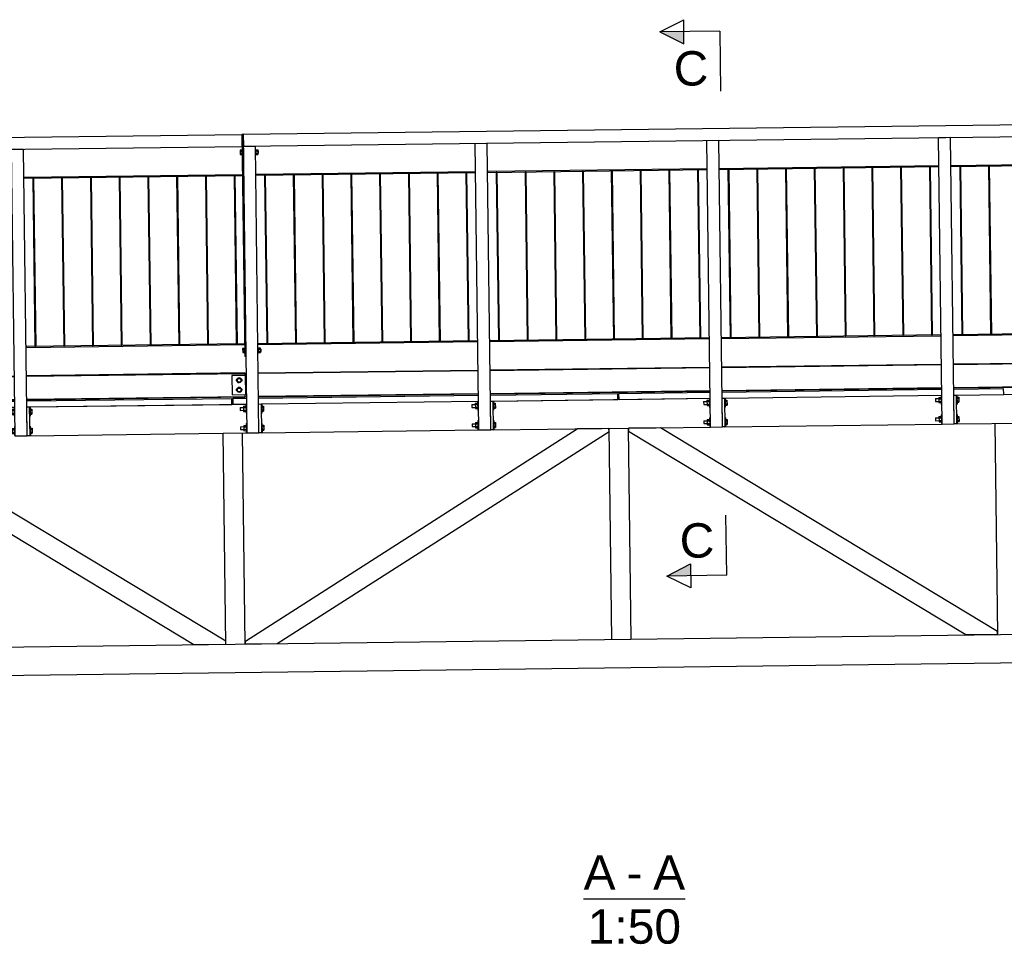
# Model space of a CAD drawing. Header units: millimetres. Extents: x 1838 to 190192, y -28 to 11710.
# Tile 70 of 80: x 135144 to 139251, y 952 to 4807. Entities that reach past the tile are written whole.
import ezdxf

# ---------------------------------------------------------------- set-up
doc = ezdxf.new("R2010")
doc.units = ezdxf.units.MM
doc.styles.add('Arial', font='ARIAL.TTF', dxfattribs={"height": 0.2})

# ---------------------------------------------------------------- blocks, each defined once
blk = doc.blocks.new('Unknown-13 - 72541')
at = {"color": 5}
blk.add_line((137495.9, 1142.3), (137919.4, 1142.3), dxfattribs=at)
at = {"color": 5, "style": 'Arial'}
for s, height, p in [('A', 143.3, (137495.9, 1179.8)), ('A', 143.3, (137786, 1179.8)), ('-', 143.3, (137674.4, 1179.8)), ('1:50', 143.26, (137513, 954.8))]:
    blk.add_text(s, height=height, dxfattribs=at).set_placement(p)
blk = doc.blocks.new('Part-74559 - 72541')
at = {"color": 7}
for p, q in [((138009.8, 4303.7), (138059.8, 4304.3)), ((138025, 3108.8), (138009.8, 4303.7)), ((138075, 3109.4), (138059.8, 4304.3)), ((138025, 3108.8), (138075, 3109.4))]:
    blk.add_line(p, q, dxfattribs=at)
blk = doc.blocks.new('Part-72805 - 72541')
at = {"color": 7}
for p, q in [((135441.4, 4149.5), (135438.4, 4149.5)), ((135438.4, 4149.5), (135447.3, 3447.5)), ((135441.4, 4149.5), (135450.3, 3447.6)), ((135450.3, 3447.6), (135447.3, 3447.5))]:
    blk.add_line(p, q, dxfattribs=at)
blk = doc.blocks.new('Bolt-74819 - 72541')
at = {"color": 7}
for p, q in [((137996.7, 3214.9), (138010.7, 3215.1)), ((137996.7, 3214.9), (137996.7, 3214.1)), ((137996.7, 3214.1), (137996.8, 3202.9)), ((138010.6, 3220.1), (138020.6, 3220.2)), ((138010.6, 3220.1), (138010.9, 3198.1)), ((138010.7, 3214.6), (138020.7, 3214.7)), ((138010.8, 3203.6), (138020.8, 3203.7)), ((138020.5, 3227.7), (138023.5, 3227.8)), ((138020.5, 3227.7), (138021, 3190.7)), ((138083.5, 3228.5), (138086.5, 3228.6)), ((138086.5, 3228.6), (138087, 3191.6)), ((138086.6, 3220.4), (138094.1, 3220.5)), ((138086.7, 3215.2), (138094.2, 3215.3)), ((138086.8, 3204.9), (138094.3, 3204.9)), ((138094.1, 3220.5), (138094.4, 3199.8)), ((137996.8, 3202.9), (138010.8, 3203.1)), ((138010.9, 3198.1), (138020.9, 3198.2)), ((138021, 3190.7), (138024, 3190.8)), ((138084, 3191.5), (138087, 3191.6)), ((138086.9, 3199.7), (138094.4, 3199.8)), ((137997.7, 3134.9), (138011.7, 3135.1)), ((137997.7, 3134.9), (137997.7, 3134.1)), ((137997.7, 3134.1), (137997.8, 3122.9)), ((137997.8, 3122.9), (138011.8, 3123.1)), ((138011.6, 3140.1), (138021.6, 3140.2)), ((138011.6, 3140.1), (138011.9, 3118.1)), ((138011.7, 3134.6), (138021.7, 3134.7)), ((138011.8, 3123.6), (138021.8, 3123.7)), ((138021.5, 3147.7), (138024.5, 3147.8)), ((138021.5, 3147.7), (138022, 3110.7)), ((138084.5, 3148.5), (138087.5, 3148.6)), ((138087.5, 3148.6), (138088, 3111.6)), ((138087.6, 3140.5), (138095.1, 3140.5)), ((138087.7, 3135.3), (138095.2, 3135.3)), ((138087.8, 3124.9), (138095.3, 3125)), ((138095.1, 3140.5), (138095.4, 3119.8)), ((138011.9, 3118.1), (138021.9, 3118.3)), ((138022, 3110.7), (138025, 3110.8)), ((138085, 3111.5), (138088, 3111.6)), ((138087.9, 3119.7), (138095.4, 3119.8))]:
    blk.add_line(p, q, dxfattribs=at)
blk = doc.blocks.new('Part-74818 - 72541')
at = {"color": 7}
for p, q in [((138073.5, 3229.4), (138083.5, 3229.5)), ((138075, 3109.4), (138073.5, 3229.4)), ((138083.5, 3229.5), (138085, 3109.5)), ((138085, 3109.5), (138075, 3109.4))]:
    blk.add_line(p, q, dxfattribs=at)
blk = doc.blocks.new('Bolt-72938 - 72541')
at = {"color": 7}
for p, q in [((136069.6, 4262.7), (136063.2, 4262.6)), ((136063.2, 4262.6), (136063.4, 4245.3)), ((136063.3, 4258.2), (136069.7, 4258.3)), ((136063.4, 4249.6), (136069.8, 4249.7)), ((136063.4, 4245.3), (136069.8, 4245.3)), ((136069.6, 4264), (136069.9, 4244)), ((136069.6, 4264), (136071.6, 4264)), ((136069.9, 4244), (136071.9, 4244)), ((136076.7, 4259.1), (136076.9, 4259.1)), ((136076.8, 4249.1), (136077, 4249.1)), ((136126.8, 4264.7), (136128.8, 4264.7)), ((136127, 4244.7), (136129, 4244.7)), ((136128.8, 4264.7), (136129, 4244.7)), ((136128.8, 4264.6), (136136.8, 4264.7)), ((136128.9, 4259.7), (136136.9, 4259.8)), ((136129, 4249.8), (136137, 4249.9)), ((136129, 4244.9), (136137, 4245)), ((136136.8, 4264.7), (136137, 4245)), ((136136.9, 4259.8), (136139.7, 4259.9)), ((136137, 4249.9), (136139.8, 4249.9)), ((136139.7, 4259.2), (136139.7, 4259.9)), ((136139.8, 4250.6), (136139.7, 4259.2)), ((136139.8, 4249.9), (136139.8, 4250.6))]:
    blk.add_line(p, q, dxfattribs=at)
blk = doc.blocks.new('Part-72573 - 72541')
at = {"color": 7}
for p, q in [((134423.6, 3208), (135123.3, 3216.9)), ((134424, 3183), (134423.6, 3208)), ((135173.3, 3217.5), (136028.5, 3228.4)), ((136028.8, 3203.4), (136028.5, 3228.4)), ((134424, 3183), (135123.7, 3191.9)), ((135183.6, 3192.6), (136028.8, 3203.4))]:
    blk.add_line(p, q, dxfattribs=at)
blk = doc.blocks.new('Part-72813 - 72541')
at = {"color": 7}
for p, q in [((136408, 4161.8), (136405, 4161.8)), ((136405, 4161.8), (136413.9, 3459.8)), ((136408, 4161.8), (136416.9, 3459.8)), ((136416.9, 3459.8), (136413.9, 3459.8))]:
    blk.add_line(p, q, dxfattribs=at)
blk = doc.blocks.new('Part-74584 - 72541')
at = {"color": 7}
for p, q in [((138941.2, 4194), (138938.2, 4194)), ((138938.2, 4194), (138947.1, 3492)), ((138941.2, 4194), (138950.1, 3492.1)), ((138950.1, 3492.1), (138947.1, 3492))]:
    blk.add_line(p, q, dxfattribs=at)
blk = doc.blocks.new('Part-72821 - 72541')
at = {"color": 7}
for p, q in [((137374.6, 4174.1), (137371.6, 4174)), ((137371.6, 4174), (137380.5, 3472.1)), ((137374.6, 4174.1), (137383.5, 3472.1)), ((137383.5, 3472.1), (137380.5, 3472.1))]:
    blk.add_line(p, q, dxfattribs=at)
blk = doc.blocks.new('Part-72584 - 72541')
at = {"color": 7}
for p, q in [((132842, 2162.8), (142453.5, 2285)), ((143969, 2184.3), (132808.3, 2042.4))]:
    blk.add_line(p, q, dxfattribs=at)
blk = doc.blocks.new('Part-72589 - 72541')
at = {"color": 7}
for p, q in [((136004, 2203), (135992.9, 3082.9)), ((136084, 2204), (136072.9, 3083.9))]:
    blk.add_line(p, q, dxfattribs=at)
blk = doc.blocks.new('Part-72803 - 72541')
at = {"color": 7}
for p, q in [((135201.4, 4146.4), (135198.4, 4146.4)), ((135198.4, 4146.4), (135207.3, 3444.5)), ((135201.4, 4146.4), (135210.3, 3444.5)), ((135210.3, 3444.5), (135207.3, 3444.5))]:
    blk.add_line(p, q, dxfattribs=at)
blk = doc.blocks.new('Part-72676 - 72541')
at = {"color": 7}
for p, q in [((134597, 3064.2), (134464, 3062.5)), ((134464, 3062.5), (134464.1, 3050.9)), ((134464.1, 3050.9), (135870, 2202.3)), ((136002.9, 2215.5), (134597, 3064.2)), ((135870, 2202.3), (136003, 2204)), ((136003, 2204), (136002.9, 2215.5))]:
    blk.add_line(p, q, dxfattribs=at)
blk = doc.blocks.new('Bolt-74816 - 72541')
at = {"color": 7}
for p, q in [((138963.3, 3227.2), (138977.3, 3227.4)), ((138963.3, 3227.2), (138963.3, 3226.4)), ((138963.3, 3226.4), (138963.4, 3215.2)), ((138963.4, 3215.2), (138977.4, 3215.4)), ((138977.2, 3232.3), (138987.2, 3232.5)), ((138977.2, 3232.3), (138977.5, 3210.4)), ((138977.3, 3226.9), (138987.3, 3227)), ((138977.4, 3215.9), (138987.4, 3216)), ((138977.5, 3210.4), (138987.5, 3210.5)), ((138987.1, 3240), (138987.6, 3203)), ((138987.1, 3240), (138990.1, 3240)), ((139050.1, 3240.8), (139053.1, 3240.8)), ((139050.6, 3203.8), (139053.6, 3203.8)), ((139053.1, 3240.8), (139053.6, 3203.8)), ((139053.2, 3232.7), (139060.7, 3232.8)), ((139053.3, 3227.5), (139060.8, 3227.6)), ((139053.4, 3217.1), (139060.9, 3217.2)), ((139053.5, 3212), (139061, 3212)), ((139060.7, 3232.8), (139061, 3212)), ((138987.6, 3203), (138990.6, 3203)), ((138964.3, 3147.2), (138978.3, 3147.4)), ((138964.3, 3147.2), (138964.3, 3146.4)), ((138964.3, 3146.4), (138964.5, 3135.2)), ((138964.5, 3135.2), (138978.5, 3135.4)), ((138978.2, 3152.4), (138988.2, 3152.5)), ((138978.2, 3152.4), (138978.5, 3130.4)), ((138978.3, 3146.9), (138988.3, 3147)), ((138978.5, 3135.9), (138988.5, 3136)), ((138978.5, 3130.4), (138988.5, 3130.5)), ((138988.1, 3160), (138988.6, 3123)), ((138988.1, 3160), (138991.1, 3160)), ((138988.6, 3123), (138991.6, 3123.1)), ((139051.1, 3160.8), (139054.1, 3160.8)), ((139051.6, 3123.8), (139054.6, 3123.9)), ((139054.1, 3160.8), (139054.6, 3123.9)), ((139054.2, 3152.7), (139061.7, 3152.8)), ((139054.3, 3147.5), (139061.8, 3147.6)), ((139054.4, 3137.2), (139061.9, 3137.2)), ((139054.5, 3132), (139062, 3132.1)), ((139061.7, 3152.8), (139062, 3132.1))]:
    blk.add_line(p, q, dxfattribs=at)
blk = doc.blocks.new('Part-72815 - 72541')
at = {"color": 7}
for p, q in [((136647.9, 4164.8), (136644.9, 4164.8)), ((136644.9, 4164.8), (136653.9, 3462.9)), ((136647.9, 4164.8), (136656.9, 3462.9)), ((136656.9, 3462.9), (136653.9, 3462.9))]:
    blk.add_line(p, q, dxfattribs=at)
blk = doc.blocks.new('Part-74118 - 72541')
at = {"color": 7}
for p, q in [((139223.8, 2243.9), (139212.6, 3123.9)), ((139303.8, 2244.9), (139292.6, 3124.9))]:
    blk.add_line(p, q, dxfattribs=at)
blk = doc.blocks.new('Part-72672 - 72541')
at = {"color": 7}
for p, q in [((136084.9, 2216.6), (137468.7, 3100.7)), ((136218, 2206.7), (137601.9, 3090.8)), ((137601.7, 3102.4), (137468.7, 3100.7)), ((137601.9, 3090.8), (137601.7, 3102.4)), ((136085, 2205), (136084.9, 2216.6)), ((136085, 2205), (136218, 2206.7))]:
    blk.add_line(p, q, dxfattribs=at)
blk = doc.blocks.new('Part-72711 - 72541')
at = {"color": 7}
for p, q in [((137106.6, 3242.1), (137638.4, 3248.9)), ((137638.7, 3223.9), (137638.4, 3248.9)), ((136033.5, 3228.5), (136090, 3229.2)), ((136033.8, 3203.5), (136033.5, 3228.5)), ((136033.8, 3203.5), (136090.3, 3204.2)), ((136139.9, 3229.8), (137056.6, 3241.5)), ((136150.3, 3204.9), (137056.9, 3216.5)), ((137116.9, 3217.2), (137638.7, 3223.9))]:
    blk.add_line(p, q, dxfattribs=at)
blk = doc.blocks.new('Part-72761 - 72541')
at = {"color": 7}
for p, q in [((135110, 4266.8), (135160, 4267.4)), ((135125.2, 3071.9), (135110, 4266.8)), ((135175.2, 3072.5), (135160, 4267.4)), ((135125.2, 3071.9), (135175.2, 3072.5))]:
    blk.add_line(p, q, dxfattribs=at)
blk = doc.blocks.new('Part-72762 - 72541')
at = {"color": 7}
for p, q in [((136076.6, 4279.1), (136126.6, 4279.7)), ((136091.8, 3084.2), (136076.6, 4279.1)), ((136141.8, 3084.8), (136126.6, 4279.7)), ((136091.8, 3084.2), (136141.8, 3084.8))]:
    blk.add_line(p, q, dxfattribs=at)
blk = doc.blocks.new('Part-72763 - 72541')
at = {"color": 7}
for p, q in [((137043.2, 4291.4), (137093.2, 4292)), ((137058.4, 3096.5), (137043.2, 4291.4)), ((137108.4, 3097.1), (137093.2, 4292)), ((137058.4, 3096.5), (137108.4, 3097.1))]:
    blk.add_line(p, q, dxfattribs=at)
blk = doc.blocks.new('Part-72768 - 72541')
at = {"color": 7}
for p, q in [((136081.9, 3455.6), (135171, 3444)), ((135171, 3441), (136081.9, 3452.6)), ((135171, 3444), (135171, 3441))]:
    blk.add_line(p, q, dxfattribs=at)
blk = doc.blocks.new('Part-72769 - 72541')
at = {"color": 7}
for p, q in [((137053.2, 3467.9), (136137.6, 3456.3)), ((136137.6, 3453.3), (137053.2, 3464.9)), ((136137.6, 3456.3), (136137.6, 3453.3)), ((137053.2, 3464.9), (137053.2, 3467.9))]:
    blk.add_line(p, q, dxfattribs=at)
blk = doc.blocks.new('Part-72770 - 72541')
at = {"color": 7}
for p, q in [((138019.8, 3480.2), (137104.2, 3468.6)), ((137104.2, 3465.6), (138019.8, 3477.2)), ((137104.2, 3468.6), (137104.2, 3465.6)), ((138019.8, 3477.2), (138019.8, 3480.2))]:
    blk.add_line(p, q, dxfattribs=at)
blk = doc.blocks.new('Part-72804 - 72541')
at = {"color": 7}
for p, q in [((135321.4, 4148), (135318.4, 4147.9)), ((135318.4, 4147.9), (135327.3, 3446)), ((135321.4, 4148), (135330.3, 3446)), ((135330.3, 3446), (135327.3, 3446))]:
    blk.add_line(p, q, dxfattribs=at)
blk = doc.blocks.new('Part-72806 - 72541')
at = {"color": 7}
for p, q in [((135561.3, 4151), (135558.3, 4151)), ((135558.3, 4151), (135567.3, 3449)), ((135561.3, 4151), (135570.3, 3449.1)), ((135570.3, 3449.1), (135567.3, 3449))]:
    blk.add_line(p, q, dxfattribs=at)
blk = doc.blocks.new('Part-72807 - 72541')
at = {"color": 7}
for p, q in [((135681.3, 4152.5), (135678.3, 4152.5)), ((135678.3, 4152.5), (135687.3, 3450.6)), ((135681.3, 4152.5), (135690.3, 3450.6)), ((135690.3, 3450.6), (135687.3, 3450.6))]:
    blk.add_line(p, q, dxfattribs=at)
blk = doc.blocks.new('Part-72808 - 72541')
at = {"color": 7}
for p, q in [((135801.3, 4154.1), (135798.3, 4154)), ((135798.3, 4154), (135807.2, 3452.1)), ((135801.3, 4154.1), (135810.2, 3452.1)), ((135810.2, 3452.1), (135807.2, 3452.1))]:
    blk.add_line(p, q, dxfattribs=at)
blk = doc.blocks.new('Part-72809 - 72541')
at = {"color": 7}
for p, q in [((135921.3, 4155.6), (135918.3, 4155.6)), ((135918.3, 4155.6), (135927.2, 3453.6)), ((135921.3, 4155.6), (135930.2, 3453.7)), ((135930.2, 3453.7), (135927.2, 3453.6))]:
    blk.add_line(p, q, dxfattribs=at)
blk = doc.blocks.new('Part-72810 - 72541')
at = {"color": 7}
for p, q in [((136041.3, 4157.1), (136038.3, 4157.1)), ((136038.3, 4157.1), (136047.2, 3455.1)), ((136041.3, 4157.1), (136050.2, 3455.2)), ((136050.2, 3455.2), (136047.2, 3455.1))]:
    blk.add_line(p, q, dxfattribs=at)
blk = doc.blocks.new('Part-72811 - 72541')
at = {"color": 7}
for p, q in [((136168, 4158.7), (136165, 4158.7)), ((136165, 4158.7), (136173.9, 3456.8)), ((136168, 4158.7), (136176.9, 3456.8)), ((136176.9, 3456.8), (136173.9, 3456.8))]:
    blk.add_line(p, q, dxfattribs=at)
blk = doc.blocks.new('Part-72812 - 72541')
at = {"color": 7}
for p, q in [((136288, 4160.3), (136285, 4160.2)), ((136285, 4160.2), (136293.9, 3458.3)), ((136288, 4160.3), (136296.9, 3458.3)), ((136296.9, 3458.3), (136293.9, 3458.3))]:
    blk.add_line(p, q, dxfattribs=at)
blk = doc.blocks.new('Part-72814 - 72541')
at = {"color": 7}
for p, q in [((136528, 4163.3), (136525, 4163.3)), ((136525, 4163.3), (136533.9, 3461.3)), ((136528, 4163.3), (136536.9, 3461.4)), ((136536.9, 3461.4), (136533.9, 3461.3))]:
    blk.add_line(p, q, dxfattribs=at)
blk = doc.blocks.new('Part-74581 - 72541')
at = {"color": 7}
for p, q in [((138581.2, 4189.4), (138578.2, 4189.4)), ((138578.2, 4189.4), (138587.1, 3487.4)), ((138581.2, 4189.4), (138590.1, 3487.5)), ((138590.1, 3487.5), (138587.1, 3487.4))]:
    blk.add_line(p, q, dxfattribs=at)
blk = doc.blocks.new('Part-72816 - 72541')
at = {"color": 7}
for p, q in [((136767.9, 4166.4), (136764.9, 4166.3)), ((136764.9, 4166.3), (136773.9, 3464.4)), ((136767.9, 4166.4), (136776.9, 3464.4)), ((136776.9, 3464.4), (136773.9, 3464.4))]:
    blk.add_line(p, q, dxfattribs=at)
blk = doc.blocks.new('Part-72817 - 72541')
at = {"color": 7}
for p, q in [((136887.9, 4167.9), (136884.9, 4167.9)), ((136884.9, 4167.9), (136893.9, 3465.9)), ((136887.9, 4167.9), (136896.9, 3465.9)), ((136896.9, 3465.9), (136893.9, 3465.9))]:
    blk.add_line(p, q, dxfattribs=at)
blk = doc.blocks.new('Part-72818 - 72541')
at = {"color": 7}
for p, q in [((137007.9, 4169.4), (137004.9, 4169.4)), ((137004.9, 4169.4), (137013.8, 3467.4)), ((137007.9, 4169.4), (137016.8, 3467.5)), ((137016.8, 3467.5), (137013.8, 3467.4))]:
    blk.add_line(p, q, dxfattribs=at)
blk = doc.blocks.new('Part-72819 - 72541')
at = {"color": 7}
for p, q in [((137134.6, 4171), (137131.6, 4171)), ((137131.6, 4171), (137140.5, 3469)), ((137134.6, 4171), (137143.5, 3469.1)), ((137143.5, 3469.1), (137140.5, 3469))]:
    blk.add_line(p, q, dxfattribs=at)
blk = doc.blocks.new('Part-72820 - 72541')
at = {"color": 7}
for p, q in [((137254.6, 4172.6), (137251.6, 4172.5)), ((137251.6, 4172.5), (137260.5, 3470.6)), ((137254.6, 4172.6), (137263.5, 3470.6)), ((137263.5, 3470.6), (137260.5, 3470.6))]:
    blk.add_line(p, q, dxfattribs=at)
blk = doc.blocks.new('Part-72822 - 72541')
at = {"color": 7}
for p, q in [((137494.6, 4175.6), (137491.6, 4175.6)), ((137491.6, 4175.6), (137500.5, 3473.6)), ((137494.6, 4175.6), (137503.5, 3473.7)), ((137503.5, 3473.7), (137500.5, 3473.6))]:
    blk.add_line(p, q, dxfattribs=at)
blk = doc.blocks.new('Part-74582 - 72541')
at = {"color": 7}
for p, q in [((138701.2, 4190.9), (138698.2, 4190.9)), ((138698.2, 4190.9), (138707.1, 3489)), ((138701.2, 4190.9), (138710.1, 3489)), ((138710.1, 3489), (138707.1, 3489))]:
    blk.add_line(p, q, dxfattribs=at)
blk = doc.blocks.new('Part-72823 - 72541')
at = {"color": 7}
for p, q in [((136083.1, 3334.1), (135172, 3322.5)), ((135172, 3320.5), (136083.2, 3332.1)), ((136083.1, 3334.1), (136083.3, 3324.1)), ((132272.1, 3285.6), (133188.8, 3297.2)), ((132272.2, 3283.6), (133188.8, 3295.2)), ((133238.8, 3297.9), (134155.4, 3309.5)), ((133238.8, 3295.9), (134155.4, 3307.5)), ((134205.4, 3310.2), (135122, 3321.9)), ((134205.4, 3308.2), (135122, 3319.9)), ((131023.6, 3269.7), (131255.5, 3272.6)), ((131023.6, 3267.7), (131255.6, 3270.6)), ((131024.8, 3171.7), (131023.6, 3269.7)), ((131305.5, 3273.3), (132222.2, 3284.9)), ((131305.6, 3271.3), (132222.2, 3282.9)), ((133240, 3199.9), (134156.6, 3211.6)), ((133240, 3197.9), (134156.7, 3209.6)), ((134206.6, 3212.2), (135123.2, 3223.9)), ((134206.7, 3210.2), (135123.3, 3221.9)), ((135173.2, 3224.5), (136084.4, 3236.1)), ((135173.3, 3222.5), (136084.4, 3234.1)), ((136084.4, 3236.1), (136084.3, 3244.1)), ((136084.4, 3236.1), (136084.4, 3234.1)), ((131024.8, 3171.7), (131256.8, 3174.6)), ((131024.8, 3169.7), (131256.8, 3172.6)), ((131024.8, 3169.7), (131024.8, 3171.7)), ((131306.8, 3175.3), (132223.4, 3186.9)), ((131306.8, 3173.3), (132223.4, 3184.9)), ((132273.4, 3187.6), (133190, 3199.2)), ((132273.4, 3185.6), (133190, 3197.2))]:
    blk.add_line(p, q, dxfattribs=at)
blk = doc.blocks.new('Part-73159 - 72541')
at = {"color": 7}
for p, q in [((136088.7, 3324.2), (136028.7, 3323.4)), ((136028.7, 3323.4), (136029.8, 3243.4)), ((136086.8, 3244.1), (136085.7, 3324.1)), ((136029.8, 3243.4), (136089.8, 3244.2))]:
    blk.add_line(p, q, dxfattribs=at)
blk = doc.blocks.new('Part-72828 - 72541')
at = {"color": 7}
for p, q in [((136072.9, 4160.5), (135162, 4148.9)), ((135162, 4145.9), (136073, 4157.5)), ((135162, 4148.9), (135162, 4145.9))]:
    blk.add_line(p, q, dxfattribs=at)
blk = doc.blocks.new('Part-72829 - 72541')
at = {"color": 7}
for p, q in [((137044.2, 4172.9), (136128.6, 4161.2)), ((136128.6, 4158.2), (137044.3, 4169.9)), ((136128.6, 4161.2), (136128.6, 4158.2)), ((137044.3, 4169.9), (137044.2, 4172.9))]:
    blk.add_line(p, q, dxfattribs=at)
blk = doc.blocks.new('Part-72830 - 72541')
at = {"color": 7}
for p, q in [((138010.8, 4185.2), (137095.2, 4173.5)), ((137095.2, 4173.5), (137095.3, 4170.5)), ((137095.3, 4170.5), (138010.9, 4182.2)), ((138010.9, 4182.2), (138010.8, 4185.2))]:
    blk.add_line(p, q, dxfattribs=at)
blk = doc.blocks.new('Part-72935 - 72541')
at = {"color": 7}
for p, q in [((136076, 4329.1), (139937.4, 4378.2)), ((139937.4, 4378.2), (139938.1, 4328.2)), ((136076, 4329.1), (136076.6, 4279.1)), ((136076.6, 4279.1), (139938.1, 4328.2))]:
    blk.add_line(p, q, dxfattribs=at)
blk = doc.blocks.new('Part-72936 - 72541')
at = {"color": 7}
for p, q in [((136075.8, 4329.1), (136070.8, 4329)), ((136070.8, 4329), (136082.6, 3403.1)), ((136075.8, 4329.1), (136087.5, 3403.2)), ((136087.5, 3403.2), (136082.6, 3403.1))]:
    blk.add_line(p, q, dxfattribs=at)
blk = doc.blocks.new('Bolt-72937 - 72541')
at = {"color": 7}
for p, q in [((136080.1, 3436.7), (136073.7, 3436.6)), ((136073.7, 3436.6), (136073.9, 3419.3)), ((136073.8, 3432.3), (136080.2, 3432.4)), ((136073.9, 3423.7), (136080.3, 3423.7)), ((136073.9, 3419.3), (136080.3, 3419.4)), ((136080.1, 3438.1), (136080.4, 3418.1)), ((136080.1, 3438.1), (136082.1, 3438.1)), ((136080.4, 3418.1), (136082.4, 3418.1)), ((136087.2, 3433.2), (136087.4, 3433.2)), ((136087.3, 3423.2), (136087.5, 3423.2)), ((136137.3, 3438.8), (136139.3, 3438.8)), ((136137.5, 3418.8), (136139.5, 3418.8)), ((136139.3, 3438.8), (136139.5, 3418.8)), ((136139.3, 3438.6), (136147.3, 3438.7)), ((136139.4, 3433.7), (136147.4, 3433.8)), ((136139.5, 3423.9), (136147.5, 3424)), ((136139.5, 3419), (136147.5, 3419.1)), ((136147.3, 3438.7), (136147.5, 3419.1)), ((136147.4, 3433.9), (136150.2, 3434)), ((136147.5, 3423.9), (136150.3, 3424)), ((136150.2, 3433.3), (136150.2, 3434)), ((136150.3, 3424.6), (136150.2, 3433.3)), ((136150.3, 3424), (136150.3, 3424.6))]:
    blk.add_line(p, q, dxfattribs=at)
blk = doc.blocks.new('Part-74580 - 72541')
at = {"color": 7}
for p, q in [((138461.2, 4187.9), (138458.2, 4187.9)), ((138458.2, 4187.9), (138467.1, 3485.9)), ((138461.2, 4187.9), (138470.1, 3486)), ((138470.1, 3486), (138467.1, 3485.9))]:
    blk.add_line(p, q, dxfattribs=at)
blk = doc.blocks.new('Part-74308 - 72541')
at = {"color": 7}
for p, q in [((137816.7, 3105.1), (137683.7, 3103.4)), ((137683.7, 3103.4), (137683.9, 3091.9)), ((137683.9, 3091.9), (139089.8, 2243.2)), ((139222.6, 2256.5), (137816.7, 3105.1)), ((139089.8, 2243.2), (139222.8, 2244.9)), ((139222.8, 2244.9), (139222.6, 2256.5))]:
    blk.add_line(p, q, dxfattribs=at)
blk = doc.blocks.new('Part-74575 - 72541')
at = {"color": 7}
for p, q in [((137854.5, 4180.2), (137851.5, 4180.1)), ((137851.5, 4180.1), (137860.5, 3478.2)), ((137854.5, 4180.2), (137863.5, 3478.2)), ((137863.5, 3478.2), (137860.5, 3478.2))]:
    blk.add_line(p, q, dxfattribs=at)
blk = doc.blocks.new('Bolt-73257 - 72541')
at = {"color": 7}
for p, q in [((137044, 3207.8), (137054, 3207.9)), ((137044, 3207.8), (137044.3, 3185.8)), ((137053.9, 3215.4), (137056.9, 3215.5)), ((137053.9, 3215.4), (137054.4, 3178.4)), ((137116.9, 3216.2), (137119.9, 3216.3)), ((137119.9, 3216.3), (137120.4, 3179.3)), ((137120, 3208.2), (137127.5, 3208.3)), ((137127.5, 3208.3), (137127.8, 3187.5)), ((137030.1, 3202.6), (137044.1, 3202.8)), ((137030.1, 3202.6), (137030.1, 3201.8)), ((137030.1, 3201.8), (137030.2, 3190.6)), ((137030.2, 3190.6), (137044.2, 3190.8)), ((137044.1, 3202.3), (137054.1, 3202.4)), ((137044.2, 3191.3), (137054.2, 3191.4)), ((137044.3, 3185.8), (137054.3, 3186)), ((137054.4, 3178.4), (137057.4, 3178.5)), ((137117.4, 3179.2), (137120.4, 3179.3)), ((137120.1, 3203), (137127.6, 3203.1)), ((137120.2, 3192.6), (137127.7, 3192.7)), ((137120.3, 3187.4), (137127.8, 3187.5)), ((137031.1, 3122.6), (137045.1, 3122.8)), ((137031.1, 3122.6), (137031.1, 3121.8)), ((137031.1, 3121.8), (137031.2, 3110.6)), ((137045, 3127.8), (137055, 3127.9)), ((137045, 3127.8), (137045.3, 3105.8)), ((137045.1, 3122.3), (137055.1, 3122.4)), ((137054.9, 3135.4), (137057.9, 3135.5)), ((137054.9, 3135.4), (137055.4, 3098.4)), ((137117.9, 3136.2), (137120.9, 3136.3)), ((137120.9, 3136.3), (137121.4, 3099.3)), ((137121, 3128.2), (137128.5, 3128.3)), ((137121.1, 3123), (137128.6, 3123.1)), ((137128.5, 3128.3), (137128.8, 3107.5)), ((137031.2, 3110.6), (137045.2, 3110.8)), ((137045.2, 3111.3), (137055.2, 3111.4)), ((137045.3, 3105.8), (137055.3, 3106)), ((137055.4, 3098.4), (137058.4, 3098.5)), ((137118.4, 3099.2), (137121.4, 3099.3)), ((137121.2, 3112.6), (137128.7, 3112.7)), ((137121.3, 3107.4), (137128.8, 3107.5))]:
    blk.add_line(p, q, dxfattribs=at)
blk = doc.blocks.new('Part-73082 - 72541')
at = {"color": 7}
for p, q in [((131242.9, 4267.6), (136070.8, 4329)), ((136070.8, 4329), (136071.4, 4279)), ((131243.5, 4217.6), (136071.4, 4279)), ((131242.9, 4267.6), (131243.5, 4217.6))]:
    blk.add_line(p, q, dxfattribs=at)
blk = doc.blocks.new('Part-74583 - 72541')
at = {"color": 7}
for p, q in [((138821.2, 4192.5), (138818.2, 4192.4)), ((138818.2, 4192.4), (138827.1, 3490.5)), ((138821.2, 4192.5), (138830.1, 3490.5)), ((138830.1, 3490.5), (138827.1, 3490.5))]:
    blk.add_line(p, q, dxfattribs=at)
blk = doc.blocks.new('Bolt-73263 - 72541')
at = {"color": 7}
for p, q in [((135096.8, 3178), (135110.8, 3178.2)), ((135096.8, 3178), (135096.8, 3177.2)), ((135096.8, 3177.2), (135097, 3166)), ((135097, 3166), (135111, 3166.2)), ((135110.8, 3183.2), (135120.8, 3183.3)), ((135110.8, 3183.2), (135111, 3161.2)), ((135110.8, 3177.7), (135120.8, 3177.8)), ((135111, 3166.7), (135121, 3166.9)), ((135120.7, 3190.8), (135123.7, 3190.9)), ((135120.7, 3190.8), (135121.1, 3153.8)), ((135183.7, 3191.6), (135186.7, 3191.7)), ((135186.7, 3191.7), (135187.1, 3154.7)), ((135186.8, 3183.6), (135194.3, 3183.7)), ((135186.8, 3178.4), (135194.3, 3178.5)), ((135187, 3168), (135194.5, 3168.1)), ((135187, 3162.8), (135194.5, 3162.9)), ((135194.3, 3183.7), (135194.5, 3162.9)), ((135111, 3161.2), (135121, 3161.4)), ((135121.1, 3153.8), (135124.1, 3153.9)), ((135184.1, 3154.6), (135187.1, 3154.7)), ((135097.8, 3098), (135111.8, 3098.2)), ((135097.8, 3098), (135097.9, 3097.2)), ((135097.9, 3097.2), (135098, 3086)), ((135098, 3086), (135112, 3086.2)), ((135111.8, 3103.2), (135121.8, 3103.3)), ((135111.8, 3103.2), (135112.1, 3081.3)), ((135111.9, 3097.7), (135121.8, 3097.8)), ((135112, 3086.7), (135122, 3086.9)), ((135112.1, 3081.3), (135122.1, 3081.4)), ((135121.7, 3110.9), (135122.2, 3073.9)), ((135121.7, 3110.9), (135124.7, 3110.9)), ((135184.7, 3111.7), (135187.7, 3111.7)), ((135187.7, 3111.7), (135188.1, 3074.7)), ((135187.8, 3103.6), (135195.3, 3103.7)), ((135187.8, 3098.4), (135195.3, 3098.5)), ((135188, 3088), (135195.5, 3088.1)), ((135188, 3082.8), (135195.5, 3082.9)), ((135195.3, 3103.7), (135195.5, 3082.9)), ((135122.2, 3073.9), (135125.2, 3073.9)), ((135185.1, 3074.7), (135188.1, 3074.7))]:
    blk.add_line(p, q, dxfattribs=at)
blk = doc.blocks.new('Part-73158 - 72541')
at = {"color": 7}
for p, q in [((138071.8, 3359.4), (138988.5, 3371)), ((138071.9, 3357.4), (138988.5, 3369)), ((139038.5, 3371.7), (139950.1, 3383.3)), ((139038.5, 3369.7), (139950.1, 3381.3)), ((139950.1, 3383.3), (139950.1, 3381.3)), ((139950.2, 3373.3), (139950.1, 3381.3)), ((136088.5, 3332.2), (136088.4, 3334.2)), ((136088.4, 3334.2), (136088.6, 3334.2)), ((136088.6, 3324.2), (136088.5, 3332.2)), ((136088.5, 3332.2), (136088.6, 3332.2)), ((136138.6, 3334.8), (137055.2, 3346.5)), ((136138.6, 3332.8), (137055.3, 3344.5)), ((137105.2, 3347.1), (138021.9, 3358.7)), ((137105.3, 3345.1), (138021.9, 3356.7)), ((139951.3, 3293.3), (139951.4, 3283.3)), ((136139.9, 3236.8), (137056.5, 3248.5)), ((136139.9, 3234.8), (137056.5, 3246.5)), ((137106.5, 3249.1), (138023.1, 3260.7)), ((137106.5, 3247.1), (138023.1, 3258.7)), ((138073.1, 3261.4), (138989.7, 3273)), ((138073.1, 3259.4), (138989.7, 3271)), ((139039.7, 3273.7), (139951.4, 3285.3)), ((139039.7, 3271.7), (139951.4, 3283.3)), ((136089.6, 3244.2), (136089.7, 3234.2)), ((136089.7, 3236.2), (136089.9, 3236.2)), ((136089.7, 3234.2), (136089.9, 3234.2))]:
    blk.add_line(p, q, dxfattribs=at)
blk = doc.blocks.new('Bolt-73160 - 72541')
at = {"color": 7}
for p, q in [((136047.5, 3303.6), (136048, 3306.1)), ((136048, 3301.2), (136047.5, 3303.6)), ((136048, 3306.1), (136049.3, 3308.3)), ((136049.5, 3299.1), (136048, 3301.2)), ((136049.3, 3308.3), (136050.9, 3309.3)), ((136051.1, 3298), (136049.5, 3299.1)), ((136050.3, 3303.7), (136054.6, 3311.2)), ((136054.8, 3296.2), (136050.3, 3303.7)), ((136054.6, 3311.2), (136063.2, 3311.3)), ((136063.4, 3296.3), (136054.8, 3296.2)), ((136063.2, 3311.3), (136067.7, 3303.9)), ((136067.7, 3303.9), (136063.4, 3296.3)), ((136066.9, 3309.6), (136068.5, 3308.5)), ((136068.7, 3299.3), (136067.1, 3298.2)), ((136068.5, 3308.5), (136070, 3306.4)), ((136070, 3301.4), (136068.7, 3299.3)), ((136070, 3306.4), (136070.5, 3303.9)), ((136070.5, 3303.9), (136070, 3301.4)), ((136048, 3263.6), (136048.5, 3266.1)), ((136048.5, 3261.2), (136048, 3263.6)), ((136048.5, 3266.1), (136049.9, 3268.3)), ((136050, 3259.1), (136048.5, 3261.2)), ((136049.9, 3268.3), (136051.4, 3269.4)), ((136051.6, 3258), (136050, 3259.1)), ((136050.9, 3263.7), (136055.1, 3271.2)), ((136055.3, 3256.2), (136050.9, 3263.7)), ((136055.1, 3271.2), (136063.7, 3271.3)), ((136063.9, 3256.3), (136055.3, 3256.2)), ((136063.7, 3271.3), (136068.2, 3263.9)), ((136068.2, 3263.9), (136063.9, 3256.3)), ((136067.4, 3269.6), (136069, 3268.5)), ((136069.2, 3259.3), (136067.6, 3258.2)), ((136069, 3268.5), (136070.5, 3266.4)), ((136070.5, 3261.4), (136069.2, 3259.3)), ((136070.5, 3266.4), (136071, 3263.9)), ((136071, 3263.9), (136070.5, 3261.4))]:
    blk.add_line(p, q, dxfattribs=at)
for centre, start, end in [((136059, 3303.8), 0.7284, 180.7284), ((136059, 3303.8), 180.7284, 0.7284), ((136059.5, 3263.8), 0.7284, 180.7284), ((136059.5, 3263.8), 180.7284, 0.7284)]:
    blk.add_arc(centre, 10, start, end, dxfattribs=at)
blk = doc.blocks.new('Part-74119 - 72541')
at = {"color": 7}
for p, q in [((137613.9, 2223.5), (137602.7, 3103.4)), ((137693.9, 2224.5), (137682.7, 3104.4))]:
    blk.add_line(p, q, dxfattribs=at)
blk = doc.blocks.new('Part-73236 - 72541')
at = {"color": 7}
for p, q in [((139050.1, 3241.8), (139956.7, 3253.3)), ((135183.6, 3192.6), (136090.3, 3204.2)), ((136150.3, 3204.9), (137056.9, 3216.5)), ((137116.9, 3217.2), (138023.5, 3228.8)), ((138083.5, 3229.5), (138990.1, 3241)), ((139051.6, 3121.8), (139958.3, 3133.3)), ((135185.2, 3072.7), (136091.8, 3084.2)), ((136151.8, 3084.9), (137058.4, 3096.5)), ((137118.4, 3097.2), (138025, 3108.8)), ((138085, 3109.5), (138991.6, 3121.1))]:
    blk.add_line(p, q, dxfattribs=at)
blk = doc.blocks.new('Part-73256 - 72541')
at = {"color": 7}
for p, q in [((137106.9, 3217.1), (137116.9, 3217.2)), ((137108.4, 3097.1), (137106.9, 3217.1)), ((137116.9, 3217.2), (137118.4, 3097.2)), ((137118.4, 3097.2), (137108.4, 3097.1))]:
    blk.add_line(p, q, dxfattribs=at)
blk = doc.blocks.new('Part-73259 - 72541')
at = {"color": 7}
for p, q in [((136140.3, 3204.8), (136150.3, 3204.9)), ((136141.8, 3084.8), (136140.3, 3204.8)), ((136150.3, 3204.9), (136151.8, 3084.9)), ((136151.8, 3084.9), (136141.8, 3084.8))]:
    blk.add_line(p, q, dxfattribs=at)
blk = doc.blocks.new('Bolt-73260 - 72541')
at = {"color": 7}
for p, q in [((136150.3, 3203.9), (136153.3, 3204)), ((136153.3, 3204), (136153.7, 3167)), ((136063.4, 3190.3), (136077.4, 3190.5)), ((136063.4, 3190.3), (136063.5, 3189.5)), ((136063.5, 3189.5), (136063.6, 3178.3)), ((136063.6, 3178.3), (136077.6, 3178.5)), ((136077.4, 3195.5), (136087.4, 3195.6)), ((136077.4, 3195.5), (136077.7, 3173.5)), ((136077.4, 3190), (136087.4, 3190.1)), ((136077.6, 3179), (136087.6, 3179.1)), ((136077.7, 3173.5), (136087.7, 3173.7)), ((136087.3, 3203.1), (136090.3, 3203.2)), ((136087.3, 3203.1), (136087.8, 3166.1)), ((136087.8, 3166.1), (136090.8, 3166.2)), ((136150.7, 3166.9), (136153.7, 3167)), ((136153.4, 3195.9), (136160.9, 3196)), ((136153.4, 3190.7), (136160.9, 3190.8)), ((136153.6, 3180.3), (136161.1, 3180.4)), ((136153.6, 3175.1), (136161.1, 3175.2)), ((136160.9, 3196), (136161.1, 3175.2)), ((136088.3, 3123.1), (136091.3, 3123.2)), ((136088.3, 3123.1), (136088.8, 3086.1)), ((136151.3, 3123.9), (136154.3, 3124)), ((136154.3, 3124), (136154.8, 3087)), ((136064.5, 3110.3), (136078.5, 3110.5)), ((136064.5, 3110.3), (136064.5, 3109.5)), ((136064.5, 3109.5), (136064.6, 3098.3)), ((136064.6, 3098.3), (136078.6, 3098.5)), ((136078.4, 3115.5), (136088.4, 3115.6)), ((136078.4, 3115.5), (136078.7, 3093.5)), ((136078.5, 3110), (136088.5, 3110.1)), ((136078.6, 3099), (136088.6, 3099.2)), ((136078.7, 3093.5), (136088.7, 3093.7)), ((136088.8, 3086.1), (136091.8, 3086.2)), ((136151.8, 3086.9), (136154.8, 3087)), ((136154.4, 3115.9), (136161.9, 3116)), ((136154.5, 3110.7), (136162, 3110.8)), ((136154.6, 3100.3), (136162.1, 3100.4)), ((136154.7, 3095.1), (136162.2, 3095.2)), ((136161.9, 3116), (136162.2, 3095.2))]:
    blk.add_line(p, q, dxfattribs=at)
blk = doc.blocks.new('Part-73262 - 72541')
at = {"color": 7}
for p, q in [((135173.7, 3192.5), (135183.6, 3192.6)), ((135175.2, 3072.5), (135173.7, 3192.5)), ((135183.6, 3192.6), (135185.2, 3072.7)), ((135185.2, 3072.7), (135175.2, 3072.5))]:
    blk.add_line(p, q, dxfattribs=at)
blk = doc.blocks.new('Part-74574 - 72541')
at = {"color": 7}
for p, q in [((137734.6, 4178.7), (137731.6, 4178.6)), ((137731.6, 4178.6), (137740.5, 3476.7)), ((137734.6, 4178.7), (137743.5, 3476.7)), ((137743.5, 3476.7), (137740.5, 3476.7))]:
    blk.add_line(p, q, dxfattribs=at)
blk = doc.blocks.new('Part-74398 - 72541')
at = {"color": 7}
for p, q in [((137643.4, 3248.9), (138023.2, 3253.7)), ((137643.7, 3223.9), (137643.4, 3248.9)), ((138073.2, 3254.4), (138989.8, 3266)), ((139039.8, 3266.7), (139248.2, 3269.3)), ((139248.6, 3244.3), (139248.2, 3269.3)), ((137643.7, 3223.9), (138023.5, 3228.8)), ((138083.5, 3229.5), (138990.1, 3241)), ((139050.1, 3241.8), (139248.6, 3244.3))]:
    blk.add_line(p, q, dxfattribs=at)
blk = doc.blocks.new('Part-74560 - 72541')
at = {"color": 7}
for p, q in [((138976.5, 4316), (139026.4, 4316.6)), ((138991.6, 3121.1), (138976.5, 4316)), ((139041.6, 3121.7), (139026.4, 4316.6)), ((138991.6, 3121.1), (139041.6, 3121.7))]:
    blk.add_line(p, q, dxfattribs=at)
blk = doc.blocks.new('Part-74567 - 72541')
at = {"color": 7}
for p, q in [((138986.4, 3492.5), (138070.8, 3480.9)), ((138986.5, 3489.5), (138986.4, 3492.5)), ((138070.8, 3477.9), (138986.5, 3489.5)), ((138070.8, 3480.9), (138070.8, 3477.9))]:
    blk.add_line(p, q, dxfattribs=at)
blk = doc.blocks.new('Part-74568 - 72541')
at = {"color": 7}
for p, q in [((139948.5, 3504.7), (139037.4, 3493.2)), ((139037.4, 3493.2), (139037.5, 3490.2)), ((139037.5, 3490.2), (139948.6, 3501.7))]:
    blk.add_line(p, q, dxfattribs=at)
blk = doc.blocks.new('Part-74573 - 72541')
at = {"color": 7}
for p, q in [((137614.6, 4177.1), (137611.6, 4177.1)), ((137611.6, 4177.1), (137620.5, 3475.1)), ((137614.6, 4177.1), (137623.5, 3475.2)), ((137623.5, 3475.2), (137620.5, 3475.1))]:
    blk.add_line(p, q, dxfattribs=at)
blk = doc.blocks.new('Part-74576 - 72541')
at = {"color": 7}
for p, q in [((137974.5, 4181.7), (137971.5, 4181.7)), ((137971.5, 4181.7), (137980.5, 3479.7)), ((137974.5, 4181.7), (137983.5, 3479.8)), ((137983.5, 3479.8), (137980.5, 3479.7))]:
    blk.add_line(p, q, dxfattribs=at)
blk = doc.blocks.new('Part-74577 - 72541')
at = {"color": 7}
for p, q in [((138101.2, 4183.3), (138098.2, 4183.3)), ((138098.2, 4183.3), (138107.1, 3481.3)), ((138101.2, 4183.3), (138110.1, 3481.4)), ((138110.1, 3481.4), (138107.1, 3481.3))]:
    blk.add_line(p, q, dxfattribs=at)
blk = doc.blocks.new('Part-74578 - 72541')
at = {"color": 7}
for p, q in [((138221.2, 4184.8), (138218.2, 4184.8)), ((138218.2, 4184.8), (138227.1, 3482.9)), ((138221.2, 4184.8), (138230.1, 3482.9)), ((138230.1, 3482.9), (138227.1, 3482.9))]:
    blk.add_line(p, q, dxfattribs=at)
blk = doc.blocks.new('Part-74579 - 72541')
at = {"color": 7}
for p, q in [((138341.2, 4186.4), (138338.2, 4186.3)), ((138338.2, 4186.3), (138347.1, 3484.4)), ((138341.2, 4186.4), (138350.1, 3484.4)), ((138350.1, 3484.4), (138347.1, 3484.4))]:
    blk.add_line(p, q, dxfattribs=at)
blk = doc.blocks.new('Part-74585 - 72541')
at = {"color": 7}
for p, q in [((139067.8, 4195.6), (139064.8, 4195.6)), ((139064.8, 4195.6), (139073.8, 3493.6)), ((139067.8, 4195.6), (139076.8, 3493.7)), ((139076.8, 3493.7), (139073.8, 3493.6))]:
    blk.add_line(p, q, dxfattribs=at)
blk = doc.blocks.new('Part-74586 - 72541')
at = {"color": 7}
for p, q in [((139187.8, 4197.1), (139184.8, 4197.1)), ((139184.8, 4197.1), (139193.8, 3495.2)), ((139187.8, 4197.1), (139196.8, 3495.2)), ((139196.8, 3495.2), (139193.8, 3495.2))]:
    blk.add_line(p, q, dxfattribs=at)
blk = doc.blocks.new('Part-74625 - 72541')
at = {"color": 7}
for p, q in [((138977.5, 4197.5), (138061.8, 4185.8)), ((138061.9, 4182.8), (138977.5, 4194.5)), ((138977.5, 4194.5), (138977.5, 4197.5)), ((138061.8, 4185.8), (138061.9, 4182.8))]:
    blk.add_line(p, q, dxfattribs=at)
blk = doc.blocks.new('Part-74626 - 72541')
at = {"color": 7}
for p, q in [((139939.6, 4209.7), (139028.5, 4198.1)), ((139028.5, 4195.1), (139939.6, 4206.7)), ((139028.5, 4198.1), (139028.5, 4195.1))]:
    blk.add_line(p, q, dxfattribs=at)
blk = doc.blocks.new('Part-74815 - 72541')
at = {"color": 7}
for p, q in [((139040.1, 3241.7), (139050.1, 3241.8)), ((139041.6, 3121.7), (139040.1, 3241.7)), ((139050.1, 3241.8), (139051.6, 3121.8)), ((139051.6, 3121.8), (139041.6, 3121.7))]:
    blk.add_line(p, q, dxfattribs=at)
blk = doc.blocks.new('SectionMark-78026 - 72541')
for points in [[(137914.1, 4757), (137914.7, 4707), (137814.1, 4755.7)], [(137942.3, 2538.9), (137942.9, 2488.9), (137842.9, 2487.6)]]:
    blk.add_hatch(color=5).paths.add_polyline_path(points)
at = {"color": 5}
for p, q in [((137814.1, 4755.7), (137913.4, 4807)), ((137914.7, 4707), (137913.4, 4807)), ((138064.1, 4758.9), (137814.1, 4755.7)), ((137814.1, 4755.7), (137914.7, 4707)), ((138064.1, 4758.9), (138067.2, 4508.9)), ((138092.9, 2490.8), (138089.7, 2740.8)), ((137842.9, 2487.6), (137942.3, 2538.9)), ((137942.3, 2538.9), (137943.5, 2438.9)), ((138092.9, 2490.8), (137842.9, 2487.6)), ((137943.5, 2438.9), (137842.9, 2487.6))]:
    blk.add_line(p, q, dxfattribs=at)
at = {"color": 5, "style": 'Arial'}
for p in [(137872.5, 4531.4), (137897.5, 2563.3)]:
    blk.add_text('C', height=143.3, rotation=0.7277, dxfattribs=at).set_placement(p)

msp = doc.modelspace()

# ---------------------------------------------------------------- block references
for name in ['SectionMark-78026 - 72541', 'Part-72935 - 72541', 'Part-73082 - 72541', 'Part-72936 - 72541', 'Part-74560 - 72541', 'Part-72762 - 72541', 'Part-72763 - 72541', 'Part-74559 - 72541', 'Part-72761 - 72541', 'Bolt-72938 - 72541', 'Part-74625 - 72541', 'Part-74582 - 72541', 'Part-74583 - 72541', 'Part-74584 - 72541', 'Part-74626 - 72541', 'Part-74585 - 72541', 'Part-74586 - 72541', 'Part-72828 - 72541', 'Part-72805 - 72541', 'Part-72806 - 72541', 'Part-72807 - 72541', 'Part-72808 - 72541', 'Part-72809 - 72541', 'Part-72810 - 72541', 'Part-72829 - 72541', 'Part-72811 - 72541', 'Part-72812 - 72541', 'Part-72813 - 72541', 'Part-72814 - 72541', 'Part-72815 - 72541', 'Part-72816 - 72541', 'Part-72817 - 72541', 'Part-72818 - 72541', 'Part-72830 - 72541', 'Part-72819 - 72541', 'Part-72820 - 72541', 'Part-72821 - 72541', 'Part-72822 - 72541', 'Part-74573 - 72541', 'Part-74574 - 72541', 'Part-74575 - 72541', 'Part-74576 - 72541', 'Part-74577 - 72541', 'Part-74578 - 72541', 'Part-74579 - 72541', 'Part-74580 - 72541', 'Part-74581 - 72541', 'Part-72803 - 72541', 'Part-72804 - 72541', 'Part-74567 - 72541', 'Part-74568 - 72541', 'Part-72768 - 72541', 'Part-72769 - 72541', 'Part-72770 - 72541', 'Bolt-72937 - 72541', 'Part-73158 - 72541', 'Part-72823 - 72541', 'Part-73236 - 72541', 'Part-73159 - 72541', 'Bolt-73160 - 72541', 'Part-72711 - 72541', 'Part-74398 - 72541', 'Part-72573 - 72541', 'Bolt-73260 - 72541', 'Part-73259 - 72541', 'Bolt-73257 - 72541', 'Part-73256 - 72541', 'Bolt-74819 - 72541', 'Part-74818 - 72541', 'Bolt-74816 - 72541', 'Part-74815 - 72541', 'Bolt-73263 - 72541', 'Part-73262 - 72541', 'Part-74118 - 72541', 'Part-72589 - 72541', 'Part-72672 - 72541', 'Part-74119 - 72541', 'Part-74308 - 72541', 'Part-72676 - 72541', 'Part-72584 - 72541', 'Unknown-13 - 72541']:
    msp.add_blockref(name, (0, 0))

doc.saveas('drawing.dxf')
